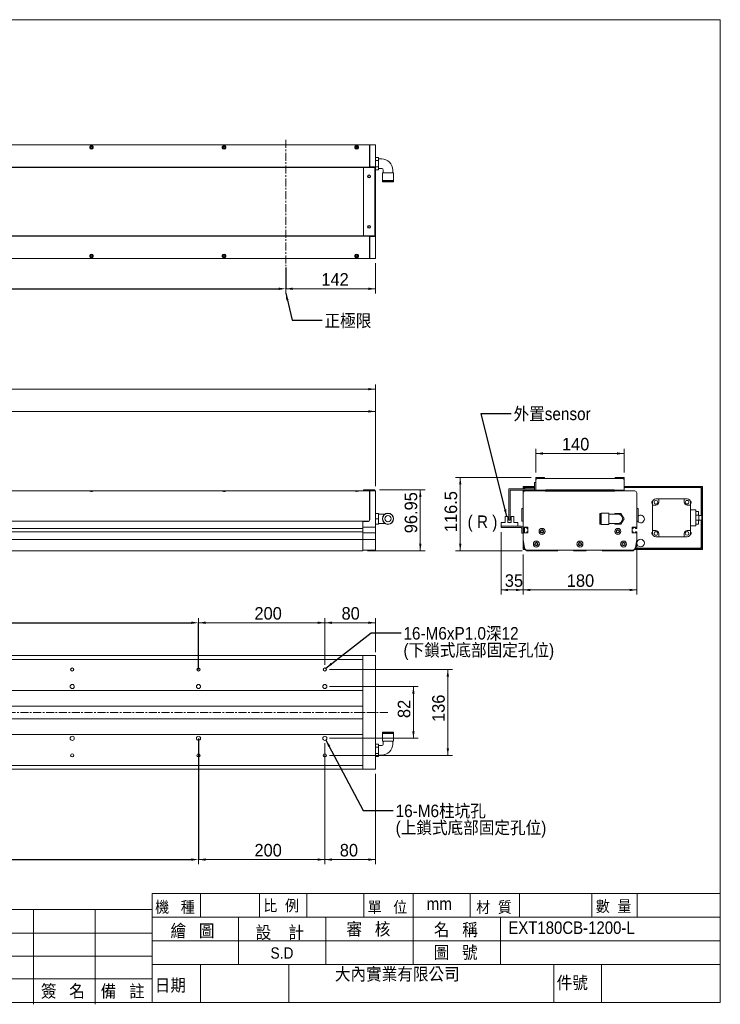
# Model space of a CAD drawing. Header units: millimetres. Extents: x 9 to 2218, y 7 to 1567.
# Tile 2 of 2: x 1109 to 2218, y 7 to 1567. Entities that reach past the tile are written whole.
import ezdxf

# ---------------------------------------------------------------- set-up
doc = ezdxf.new("R2010")
doc.units = ezdxf.units.MM
doc.header["$PDSIZE"] = -1
doc.linetypes.add('CENTERX2', pattern=[20.32, 12.7, -2.54, 2.54, -2.54])
doc.layers.add('BORDER', color=7, linetype='Continuous', lineweight=0)
doc.styles.add('SLDTEXTSTYLE0', font='新細明體')
doc.styles.add('SLDTEXTSTYLE1', font='GOTHIC.TTF', dxfattribs={"width": 0.913})
doc.styles.get("Standard").update_dxf_attribs({"font": 'GOTHIC.TTF'})
doc.dimstyles.new('SLDDIMSTYLE0', dxfattribs={"dimtxt": 21.187337, "dimasz": 11.25, "dimexe": 0, "dimexo": 0.0625, "dimgap": 5.296834, "dimtad": 1, "dimtoh": 1, "dimdec": 3, "dimzin": 12, "dimdsep": 46, "dimtxsty": 'SLDTEXTSTYLE0', "dimsah": 1, "dimcen": 0.09, "dimadec": 0, "dimazin": 0, "dimtfac": 1, "dimtdec": 3, "dimtofl": 0, "dimtmove": 0, "dimatfit": 3, "dimfxl": 0, "dimtolj": 1, "dimtzin": 12, "dimarcsym": 0})
doc.dimstyles.new('SLDDIMSTYLE2', dxfattribs={"dimtxt": 11.25, "dimasz": 11.25, "dimexe": 0, "dimexo": 0.0625, "dimgap": 2.8125, "dimtad": 0, "dimtih": 1, "dimtoh": 1, "dimdec": 0, "dimzin": 0, "dimdsep": 46, "dimtxsty": 'Standard', "dimsah": 1, "dimcen": 0.09, "dimadec": 0, "dimazin": 0, "dimtfac": 1, "dimtdec": 0, "dimtofl": 0, "dimtmove": 0, "dimatfit": 3, "dimfxl": 0, "dimtolj": 1, "dimtzin": 0, "dimarcsym": 0})

# ---------------------------------------------------------------- blocks, each defined once
blk = doc.blocks.new('*D1')
at = {"layer": 'BORDER'}
for p, q in [((152, 835.1), (152, 954)), ((1672, 828), (1672, 954)), ((152, 946.5), (1672, 946.5))]:
    blk.add_line(p, q, dxfattribs=at)
for points in [[(152, 946.5), (163.3, 944.6), (163.3, 948.4)], [(1672, 946.5), (1660.8, 948.4), (1660.8, 944.6)]]:
    blk.add_solid(points, dxfattribs=at)
at = {"layer": 'BORDER', "insert": (710.2, 971.3), "char_height": 19.84, "attachment_point": 1, "style": 'SLDTEXTSTYLE0'}
blk.add_mtext('1520', dxfattribs=at)
blk = doc.blocks.new('*D2')
at = {"layer": 'BORDER'}
for p, q in [((102, 835.1), (102, 989.2)), ((1672, 828), (1672, 989.2)), ((102, 981.7), (1672, 981.7))]:
    blk.add_line(p, q, dxfattribs=at)
for points in [[(102, 981.7), (113.3, 979.9), (113.3, 983.6)], [(1672, 981.7), (1660.8, 983.6), (1660.8, 979.9)]]:
    blk.add_solid(points, dxfattribs=at)
at = {"layer": 'BORDER', "insert": (782.3, 1006.5), "char_height": 19.84, "attachment_point": 1, "style": 'SLDTEXTSTYLE0'}
blk.add_mtext('1570', dxfattribs=at)
blk = doc.blocks.new('*D5')
at = {"layer": 'BORDER'}
for p, q in [((1678.5, 822.5), (1750.7, 822.5)), ((1743.2, 725.5), (1743.2, 822.5)), ((1659.5, 725.5), (1750.7, 725.5))]:
    blk.add_line(p, q, dxfattribs=at)
for points in [[(1743.2, 822.5), (1741.3, 811.2), (1745, 811.2)], [(1743.2, 725.5), (1745, 736.8), (1741.3, 736.8)]]:
    blk.add_solid(points, dxfattribs=at)
at = {"layer": 'BORDER', "insert": (1718.4, 753.6), "char_height": 19.84, "attachment_point": 1, "rotation": 90, "style": 'SLDTEXTSTYLE0'}
blk.add_mtext('96.95', dxfattribs=at)
blk = doc.blocks.new('*D6')
at = {"layer": 'BORDER'}
for p, q in [((1672, 1181.3), (1672, 1133.2)), ((1530, 1166.9), (1530, 1133.2)), ((1530, 1140.7), (1672, 1140.7))]:
    blk.add_line(p, q, dxfattribs=at)
for points in [[(1530, 1140.7), (1541.3, 1138.8), (1541.3, 1142.6)], [(1672, 1140.7), (1660.8, 1142.6), (1660.8, 1138.8)]]:
    blk.add_solid(points, dxfattribs=at)
at = {"layer": 'BORDER', "insert": (1586.5, 1165.5), "char_height": 19.84, "attachment_point": 1, "style": 'SLDTEXTSTYLE0'}
blk.add_mtext('142', dxfattribs=at)
blk = doc.blocks.new('*D9')
at = {"layer": 'BORDER', "color": 0, "lineweight": -2}
for p, q in [((330, 1176.4), (330, 1140.7)), ((1530, 1174.4), (1530, 1140.7)), ((341.3, 1140.7), (1518.8, 1140.7))]:
    blk.add_line(p, q, dxfattribs=at)
at = {"layer": 'BORDER', "color": 0}
for points in [[(341.3, 1142.6), (341.3, 1138.8), (330, 1140.7)], [(1518.8, 1142.6), (1518.8, 1138.8), (1530, 1140.7)]]:
    blk.add_solid(points, dxfattribs=at)
at = {"layer": 'Defpoints', "color": 0}
for p in [(330, 1176.4), (1530, 1174.4), (1530, 1140.7)]:
    blk.add_point(p, dxfattribs=at)
at = {"layer": 'BORDER', "color": 0, "insert": (845.8, 1169.6), "char_height": 21.19, "attachment_point": 1, "style": 'SLDTEXTSTYLE0'}
blk.add_mtext('\\A1;1200st', dxfattribs=at)
blk = doc.blocks.new('*D18')
at = {"layer": 'BORDER'}
for p, q in [((1599.5, 510.8), (1739.8, 510.8)), ((1732.3, 428.8), (1732.3, 510.8)), ((1599.5, 428.8), (1739.8, 428.8))]:
    blk.add_line(p, q, dxfattribs=at)
for points in [[(1732.3, 510.8), (1730.4, 499.5), (1734.2, 499.5)], [(1732.3, 428.8), (1734.2, 440), (1730.4, 440)]]:
    blk.add_solid(points, dxfattribs=at)
at = {"layer": 'BORDER', "insert": (1707.5, 460.9), "char_height": 19.84, "attachment_point": 1, "rotation": 90, "style": 'SLDTEXTSTYLE0'}
blk.add_mtext('82', dxfattribs=at)
blk = doc.blocks.new('*D19')
at = {"layer": 'BORDER'}
for p, q in [((1599.5, 537.8), (1794.2, 537.8)), ((1786.7, 401.8), (1786.7, 537.8)), ((1599.5, 401.8), (1794.2, 401.8))]:
    blk.add_line(p, q, dxfattribs=at)
for points in [[(1786.7, 537.8), (1784.9, 526.5), (1788.6, 526.5)], [(1786.7, 401.8), (1788.6, 413), (1784.9, 413)]]:
    blk.add_solid(points, dxfattribs=at)
at = {"layer": 'BORDER', "insert": (1762, 454.7), "char_height": 19.84, "attachment_point": 1, "rotation": 90, "style": 'SLDTEXTSTYLE0'}
blk.add_mtext('136', dxfattribs=at)
blk = doc.blocks.new('*D20')
at = {"layer": 'BORDER'}
for p, q in [((1592, 545.3), (1592, 619.3)), ((1592, 611.8), (1672, 611.8)), ((1672, 565), (1672, 619.3))]:
    blk.add_line(p, q, dxfattribs=at)
for points in [[(1592, 611.8), (1603.3, 609.9), (1603.3, 613.7)], [(1672, 611.8), (1660.8, 613.7), (1660.8, 609.9)]]:
    blk.add_solid(points, dxfattribs=at)
at = {"layer": 'BORDER', "insert": (1618.5, 636.6), "char_height": 19.84, "attachment_point": 1, "style": 'SLDTEXTSTYLE0'}
blk.add_mtext('80', dxfattribs=at)
blk = doc.blocks.new('*D22')
at = {"layer": 'BORDER'}
for p, q in [((1592, 421.3), (1592, 229.2)), ((1672, 372.3), (1672, 229.2)), ((1592, 236.7), (1672, 236.7))]:
    blk.add_line(p, q, dxfattribs=at)
for points in [[(1592, 236.7), (1603.3, 234.8), (1603.3, 238.6)], [(1672, 236.7), (1660.8, 238.6), (1660.8, 234.8)]]:
    blk.add_solid(points, dxfattribs=at)
at = {"layer": 'BORDER', "insert": (1615.7, 261.5), "char_height": 19.84, "attachment_point": 1, "style": 'SLDTEXTSTYLE0'}
blk.add_mtext('80', dxfattribs=at)
blk = doc.blocks.new('*D24')
at = {"layer": 'BORDER', "color": 0, "lineweight": -2}
for p, q in [((192, 537.8), (192, 611.8)), ((203.3, 611.8), (1380.8, 611.8)), ((1392, 537.8), (1392, 611.8))]:
    blk.add_line(p, q, dxfattribs=at)
at = {"layer": 'BORDER', "color": 0}
for points in [[(203.3, 613.7), (203.3, 609.9), (192, 611.8)], [(1380.8, 613.7), (1380.8, 609.9), (1392, 611.8)]]:
    blk.add_solid(points, dxfattribs=at)
at = {"layer": 'Defpoints', "color": 0}
for p in [(1392, 611.8), (192, 537.8), (1392, 537.8)]:
    blk.add_point(p, dxfattribs=at)
at = {"layer": 'BORDER', "color": 0, "insert": (805.2, 641), "char_height": 21.187, "attachment_point": 1, "style": 'SLDTEXTSTYLE0'}
blk.add_mtext('\\A1;6x200=1200', dxfattribs=at)
blk = doc.blocks.new('*D25')
at = {"layer": 'BORDER', "color": 0, "lineweight": -2}
for p, q in [((192, 428.7), (192, 236.7)), ((1392, 428.7), (1392, 236.7)), ((203.3, 236.7), (1380.8, 236.7))]:
    blk.add_line(p, q, dxfattribs=at)
at = {"layer": 'BORDER', "color": 0}
for points in [[(203.3, 238.6), (203.3, 234.8), (192, 236.7)], [(1380.8, 238.6), (1380.8, 234.8), (1392, 236.7)]]:
    blk.add_solid(points, dxfattribs=at)
at = {"layer": 'Defpoints', "color": 0}
for p in [(192, 428.8), (1392, 428.8), (1392, 236.7)]:
    blk.add_point(p, dxfattribs=at)
at = {"layer": 'BORDER', "color": 0, "insert": (701.5, 265.9), "char_height": 21.187, "attachment_point": 1, "style": 'SLDTEXTSTYLE0'}
blk.add_mtext('\\A1;6x200=1200', dxfattribs=at)
blk = doc.blocks.new('*D26')
at = {"layer": 'BORDER'}
for p, q in [((1392, 545.3), (1392, 619.3)), ((1392, 611.8), (1592, 611.8)), ((1592, 545.3), (1592, 619.3))]:
    blk.add_line(p, q, dxfattribs=at)
for points in [[(1392, 611.8), (1403.3, 609.9), (1403.3, 613.7)], [(1592, 611.8), (1580.8, 613.7), (1580.8, 609.9)]]:
    blk.add_solid(points, dxfattribs=at)
at = {"layer": 'BORDER', "insert": (1480.6, 636.6), "char_height": 19.84, "attachment_point": 1, "style": 'SLDTEXTSTYLE0'}
blk.add_mtext('200', dxfattribs=at)
blk = doc.blocks.new('*D27')
at = {"layer": 'BORDER'}
for p, q in [((1392, 421.3), (1392, 229.2)), ((1592, 421.3), (1592, 229.2)), ((1392, 236.7), (1592, 236.7))]:
    blk.add_line(p, q, dxfattribs=at)
for points in [[(1392, 236.7), (1403.3, 234.8), (1403.3, 238.6)], [(1592, 236.7), (1580.8, 238.6), (1580.8, 234.8)]]:
    blk.add_solid(points, dxfattribs=at)
at = {"layer": 'BORDER', "insert": (1480.6, 261.5), "char_height": 19.84, "attachment_point": 1, "style": 'SLDTEXTSTYLE0'}
blk.add_mtext('200', dxfattribs=at)
blk = doc.blocks.new('SW_NOTE_1')
at = {"layer": 'BORDER', "color": 0, "char_height": 19.844, "attachment_point": 1, "style": 'SLDTEXTSTYLE1'}
for s, insert in [('16-M6xP1.0深12', (3.8, 9.2, 58.2)), ('(下鎖式底部固定孔位)', (3.8, -17.3, 58.2))]:
    blk.add_mtext(s, dxfattribs=dict(at, insert=insert))
blk = doc.blocks.new('SW_NOTE_2')
at = {"layer": 'BORDER', "color": 0, "attachment_point": 1, "style": 'SLDTEXTSTYLE1'}
for s, insert, char_height in [('16-M6柱坑孔', (3.8, 9.2, 58.2), 19.84), ('(上鎖式底部固定孔位)', (3.8, -17.3, 58.2), 19.844)]:
    blk.add_mtext(s, dxfattribs=dict(at, insert=insert, char_height=char_height))
blk = doc.blocks.new('*D30')
at = {"layer": 'BORDER'}
for p, q in [((1926, 849.5), (1926, 887.3)), ((1926, 879.8), (2066, 879.8)), ((2066, 849.5), (2066, 887.3))]:
    blk.add_line(p, q, dxfattribs=at)
for points in [[(1926, 879.8), (1937.2, 878), (1937.2, 881.7)], [(2066, 879.8), (2054.7, 881.7), (2054.7, 878)]]:
    blk.add_solid(points, dxfattribs=at)
at = {"layer": 'BORDER', "insert": (1967.5, 904.6), "char_height": 19.84, "attachment_point": 1, "style": 'SLDTEXTSTYLE0'}
blk.add_mtext('140', dxfattribs=at)
blk = doc.blocks.new('*D31')
at = {"layer": 'BORDER'}
for p, q in [((1918.5, 842), (1798.9, 842)), ((1806.4, 725.5), (1806.4, 842)), ((1904.4, 725.5), (1798.9, 725.5))]:
    blk.add_line(p, q, dxfattribs=at)
for points in [[(1806.4, 842), (1804.6, 830.8), (1808.3, 830.8)], [(1806.4, 725.5), (1808.3, 736.8), (1804.6, 736.8)]]:
    blk.add_solid(points, dxfattribs=at)
at = {"layer": 'BORDER', "insert": (1781.6, 755.3), "char_height": 19.84, "attachment_point": 1, "rotation": 90, "style": 'SLDTEXTSTYLE0'}
blk.add_mtext('116.5', dxfattribs=at)
blk = doc.blocks.new('*D32')
at = {"layer": 'BORDER'}
for p, q in [((2086, 736), (2086, 656.3)), ((1906, 720.1), (1906, 656.3)), ((2086, 663.8), (1906, 663.8))]:
    blk.add_line(p, q, dxfattribs=at)
for points in [[(1906, 663.8), (1917.2, 661.9), (1917.2, 665.6)], [(2086, 663.8), (2074.7, 665.6), (2074.7, 661.9)]]:
    blk.add_solid(points, dxfattribs=at)
at = {"layer": 'BORDER', "insert": (1975.2, 688.5), "char_height": 19.84, "attachment_point": 1, "style": 'SLDTEXTSTYLE0'}
blk.add_mtext('180', dxfattribs=at)
blk = doc.blocks.new('*D33')
at = {"layer": 'BORDER'}
for p, q in [((1871, 755), (1871, 656.3)), ((1906, 720.1), (1906, 656.3)), ((1871, 663.8), (1906, 663.8))]:
    blk.add_line(p, q, dxfattribs=at)
for points in [[(1871, 663.8), (1882.2, 661.9), (1882.2, 665.6)], [(1906, 663.8), (1894.7, 665.6), (1894.7, 661.9)]]:
    blk.add_solid(points, dxfattribs=at)
at = {"layer": 'BORDER', "insert": (1877, 688.5), "char_height": 19.84, "attachment_point": 1, "style": 'SLDTEXTSTYLE0'}
blk.add_mtext('35', dxfattribs=at)

msp = doc.modelspace()

# ---------------------------------------------------------------- linework, layer by layer
at = {"color": 7, "linetype": 'Continuous', "lineweight": 15}
for p, q in [((1662.7673, 1368.7782), (152.2673, 1368.7782)), ((1662.7673, 1368.7782), (1662.7673, 1365.7782)), ((1662.7673, 1368.7782), (1663.0173, 1368.7782)), ((1662.7673, 1365.7782), (1662.7673, 1333.2782)), ((1662.7673, 1360.2782), (1663.0173, 1360.2782)), ((1663.0173, 1368.7782), (1672.0173, 1368.7782)), ((1663.0173, 1365.7782), (1663.0173, 1368.7782)), ((1663.0173, 1333.7782), (1663.0173, 1365.7782)), ((1672.0173, 1368.7782), (1672.0173, 1365.7782)), ((1672.0173, 1365.7782), (1672.0173, 1333.7782)), ((1677.0173, 1348.5931), (1672.0173, 1348.5931)), ((1677.0173, 1343.6857), (1672.0173, 1343.6857)), ((1677.0173, 1348.5931), (1677.0173, 1343.6857)), ((1682.0173, 1346.2782), (1677.0173, 1346.2782)), ((1677.0173, 1343.6857), (1677.0173, 1333.8707)), ((438.0173, 1333.2782), (1662.7673, 1333.2782)), ((1653.6881, 1332.7782), (438.0173, 1332.7782)), ((1653.0173, 1331.5282), (1653.0173, 1226.0282)), ((1654.5173, 1333.0282), (1669.5173, 1333.0282)), ((1662.7673, 1333.0282), (1662.7673, 1333.2782)), ((1672.0173, 1333.7782), (1663.0173, 1333.7782)), ((1663.0173, 1333.7782), (1663.0173, 1333.0282)), ((1671.0173, 1331.5282), (1671.0173, 1226.0282)), ((1677.0173, 1333.8707), (1672.0173, 1333.8707)), ((1672.0173, 1223.7782), (1672.0173, 1333.7782)), ((1677.0173, 1328.9632), (1672.0173, 1328.9632)), ((1677.0173, 1333.8707), (1677.0173, 1328.9632)), ((1677.0173, 1331.2782), (1682.0173, 1331.2782)), ((1684.5173, 1328.7782), (1684.5173, 1324.3782)), ((1699.5173, 1324.3782), (1699.5173, 1328.7782)), ((1683.1173, 1324.3782), (1683.1173, 1312.3782)), ((1700.9173, 1324.3782), (1683.1173, 1324.3782)), ((1700.9173, 1312.3782), (1683.1173, 1312.3782)), ((1683.5173, 1311.6782), (1683.5173, 1310.1782)), ((1700.5173, 1311.6782), (1683.5173, 1311.6782)), ((1700.5173, 1310.1782), (1683.5173, 1310.1782)), ((1684.5173, 1312.3782), (1684.5173, 1311.6782)), ((1699.5173, 1311.6782), (1699.5173, 1312.3782)), ((1700.5173, 1310.1782), (1700.5173, 1311.6782)), ((1700.9173, 1312.3782), (1700.9173, 1324.3782)), ((1653.6881, 1224.7782), (438.0173, 1224.7782)), ((1662.7673, 1224.2782), (438.0173, 1224.2782)), ((1654.5173, 1224.5282), (1669.5173, 1224.5282)), ((1662.7673, 1224.5282), (1662.7673, 1224.2782)), ((1662.7673, 1191.7782), (1662.7673, 1224.2782)), ((1663.0173, 1223.7782), (1663.0173, 1224.5282)), ((1663.0173, 1191.7782), (1663.0173, 1223.7782)), ((1663.0173, 1223.7782), (1672.0173, 1223.7782)), ((1672.0173, 1223.7782), (1672.0173, 1191.7782)), ((152.2673, 1188.7782), (1662.7673, 1188.7782)), ((1663.0173, 1197.2782), (1662.7673, 1197.2782)), ((1662.7673, 1188.7782), (1662.7673, 1191.7782)), ((1663.0173, 1188.7782), (1662.7673, 1188.7782)), ((1663.0173, 1188.7782), (1663.0173, 1191.7782)), ((1672.0173, 1188.7782), (1663.0173, 1188.7782)), ((1672.0173, 1191.7782), (1672.0173, 1188.7782)), ((1905.9715, 827.6038), (1905.9715, 824.0038)), ((1923.9715, 827.6038), (1905.9715, 827.6038)), ((1923.9715, 834.0038), (1925.9715, 834.0037)), ((1923.9715, 832.5038), (1923.9715, 834.0038)), ((1923.9715, 823.5038), (1923.9715, 832.5038)), ((1925.9715, 842.0038), (1925.9715, 838.0038)), ((1939.9715, 842.0038), (1925.9715, 842.0038)), ((1925.9715, 822.0038), (1925.9715, 838.0038)), ((1927.9715, 840.0038), (2063.9715, 840.0038)), ((1939.9715, 842.0038), (1939.9715, 840.0038)), ((1940.0715, 840.0038), (1939.9715, 840.0038)), ((2051.9715, 840.0038), (2051.8715, 840.0038)), ((2065.9715, 842.0038), (2051.9715, 842.0038)), ((2051.9715, 840.0038), (2051.9715, 842.0038)), ((2065.9715, 838.0038), (2065.9715, 842.0038)), ((2065.9715, 838.0038), (2065.9715, 822.0038)), ((2189.9715, 827.6038), (2065.9715, 827.6038)), ((2189.9715, 727.6038), (2189.9715, 827.6038)), ((1015.3457, 820.5038), (1219.6888, 820.5038)), ((1219.5173, 820.5038), (1225.5173, 820.5038)), ((1225.3457, 820.5038), (1429.6889, 820.5038)), ((1429.5173, 820.5038), (1435.5173, 820.5038)), ((1435.3457, 820.5038), (1639.6888, 820.5038)), ((1645.5173, 820.5038), (1639.5173, 820.5038)), ((1645.3457, 820.5038), (1662.7673, 820.5038)), ((1653.0173, 820.5038), (1653.0173, 822.4538)), ((1653.0173, 822.4538), (1654.5173, 822.4538)), ((1654.5173, 822.4538), (1669.5173, 822.4538)), ((1662.7673, 817.5038), (1662.7673, 820.5038)), ((1662.7673, 820.4538), (1663.0173, 820.4538)), ((1663.0173, 820.3038), (1662.7673, 820.3038)), ((1662.7673, 774.5038), (1662.7673, 817.5038)), ((1662.7673, 816.7038), (1663.0173, 816.7038)), ((1663.0173, 820.5038), (1672.0173, 820.5038)), ((1663.0173, 817.5038), (1663.0173, 820.5038)), ((1663.0173, 775.0038), (1663.0173, 817.5038)), ((1669.5173, 822.4538), (1671.0173, 822.4538)), ((1671.0173, 822.4538), (1671.0173, 820.5038)), ((1672.0173, 817.5038), (1672.0172, 763.0038)), ((1672.0173, 820.5038), (1672.0173, 817.5038)), ((1883.4715, 824.0038), (1923.9715, 824.0038)), ((1883.4715, 775.5038), (1883.4715, 824.0038)), ((1885.4715, 775.5038), (1885.4715, 822.0038)), ((1885.4715, 822.0038), (1923.9715, 822.0038)), ((1905.9715, 822.0038), (1905.9715, 817.5038)), ((1905.9715, 817.5038), (1905.9715, 763.0038)), ((1923.9715, 826.0038), (1907.5715, 826.0038)), ((1907.5715, 826.0038), (1907.5715, 824.0038)), ((1907.5715, 822.0038), (1907.5715, 820.1571)), ((1908.9715, 826.0038), (1907.9715, 825.0038)), ((1907.9715, 825.0038), (1907.9715, 824.0038)), ((1907.9715, 822.0038), (1907.9715, 820.3322)), ((1923.9715, 826.0038), (1908.9715, 826.0038)), ((1940.9715, 820.5038), (1908.9715, 820.5038)), ((1923.9715, 822.0038), (1923.9715, 823.5038)), ((1925.9715, 822.0038), (1923.9715, 822.0038)), ((1927.9715, 822.0038), (1925.9715, 822.0038)), ((1927.9715, 822.0038), (1941.7215, 822.0038)), ((1939.9715, 822.0038), (1939.9715, 821.4865)), ((1939.9715, 821.4865), (1941.3715, 821.4865)), ((1940.9715, 820.5038), (1941.4715, 820.5038)), ((1940.9715, 820.3038), (1940.9715, 820.5038)), ((1940.9715, 820.3038), (2050.9715, 820.3038)), ((1941.3715, 822.0038), (1941.3715, 821.4865)), ((1941.3715, 821.9865), (1941.7215, 821.9865)), ((1941.4715, 820.3038), (1941.4715, 820.5038)), ((1941.7215, 820.4538), (1941.7215, 822.4538)), ((1941.7215, 822.4538), (1943.2215, 822.4538)), ((1943.2215, 820.4538), (1941.7215, 820.4538)), ((1941.9715, 820.4538), (1941.9715, 820.3038)), ((2048.7215, 822.4538), (1943.2215, 822.4538)), ((1943.2215, 820.4538), (2048.7215, 820.4538)), ((1944.9715, 822.5038), (1944.9715, 822.4538)), ((2046.9715, 822.5038), (1944.9715, 822.5038)), ((1953.4715, 820.3038), (1953.4715, 820.4538)), ((1958.4715, 820.3038), (1958.4715, 820.4538)), ((1963.9715, 822.5038), (1963.9715, 822.4538)), ((1982.7715, 822.5038), (1982.7715, 822.4538)), ((2009.1715, 822.5038), (2009.1715, 822.4538)), ((2027.9715, 822.5038), (2027.9715, 822.4538)), ((2033.4715, 820.3038), (2033.4715, 820.4538)), ((2038.4715, 820.3038), (2038.4715, 820.4538)), ((2046.9715, 822.4538), (2046.9715, 822.5038)), ((2048.7215, 822.4538), (2050.2215, 822.4538)), ((2050.2215, 820.4538), (2048.7215, 820.4538)), ((2049.9715, 820.4538), (2049.9715, 820.3038)), ((2050.2215, 822.4538), (2050.2215, 820.4538)), ((2050.2215, 822.0038), (2063.9715, 822.0038)), ((2050.2215, 821.9865), (2050.5715, 821.9865)), ((2050.4715, 820.3038), (2050.4715, 820.5038)), ((2050.9715, 820.5038), (2050.4715, 820.5038)), ((2050.5715, 822.0038), (2050.5715, 821.4865)), ((2050.5715, 821.4865), (2051.9715, 821.4865)), ((2050.9715, 820.3038), (2050.9715, 820.5038)), ((2082.9715, 820.5038), (2050.9715, 820.5038)), ((2051.9715, 822.0038), (2051.9715, 821.4865)), ((2065.9715, 822.0038), (2063.9715, 822.0038)), ((2188.3715, 826.0038), (2065.9715, 826.0038)), ((2186.9715, 826.0038), (2065.9715, 826.0038)), ((2085.9715, 817.5038), (2085.9715, 763.0038)), ((2187.9715, 825.0038), (2186.9715, 826.0038)), ((2187.9715, 781.5038), (2187.9715, 825.0038)), ((2188.3715, 781.5038), (2188.3715, 826.0038)), ((2110.9715, 803.0038), (2110.9715, 798.0038)), ((2110.9715, 798.0038), (2110.9715, 758.0038)), ((2110.9715, 798.0038), (2115.9715, 798.0038)), ((2115.9715, 808.0038), (2120.9715, 808.0038)), ((2120.9715, 808.0038), (2160.9715, 808.0038)), ((2120.9715, 803.0038), (2120.9715, 808.0038)), ((2160.9715, 803.0038), (2160.9715, 808.0038)), ((2165.9715, 808.0038), (2160.9715, 808.0038)), ((2167.19, 805.2525), (2164.2506, 805.2525)), ((2164.2506, 800.2525), (2167.19, 800.2525)), ((2170.9715, 798.0038), (2165.9715, 798.0038)), ((2170.9715, 803.0038), (2170.9715, 798.0038)), ((2170.9715, 758.0038), (2170.9715, 798.0038)), ((1677.0172, 785.0038), (1672.0172, 785.0038)), ((1677.0172, 785.0038), (1677.0172, 776.5038)), ((1682.0173, 784.0038), (1677.0172, 784.0038)), ((1687.2256, 784.0038), (1682.0173, 784.0038)), ((1877.7215, 780.0038), (1877.7215, 770.7038)), ((1877.7215, 780.0038), (1881.9715, 780.0038)), ((1881.9715, 780.0038), (1881.9715, 770.7038)), ((1886.9715, 780.0038), (1886.9715, 770.7038)), ((1886.9715, 780.0038), (1891.2215, 780.0038)), ((1891.2215, 770.7038), (1891.2215, 780.0038)), ((1905.9715, 792.5038), (1903.9715, 792.5038)), ((1903.9715, 792.5038), (1903.9715, 790.5038)), ((1903.9715, 790.5038), (1903.9715, 774.5038)), ((2028.8715, 785.0038), (2027.3715, 785.0038)), ((2027.3715, 768.0038), (2027.3715, 785.0038)), ((2028.8715, 768.0038), (2028.8715, 785.0038)), ((2029.5715, 784.0038), (2028.8715, 784.0038)), ((2041.5715, 785.4038), (2029.5715, 785.4038)), ((2029.5715, 776.5038), (2029.5715, 785.4038)), ((2041.5715, 776.5038), (2041.5715, 785.4038)), ((2045.9715, 784.0038), (2041.5715, 784.0038)), ((2055.9715, 784.0038), (2045.9715, 784.0038)), ((2051.064, 785.0038), (2050.4867, 784.0038)), ((2060.879, 785.0038), (2051.064, 785.0038)), ((2065.7865, 776.5038), (2060.879, 785.0038)), ((2085.9715, 792.5038), (2087.9715, 792.5038)), ((2087.9715, 790.5038), (2087.9715, 792.5038)), ((2087.9715, 774.5038), (2087.9715, 790.5038)), ((2179.3715, 790.6038), (2170.9715, 790.6038)), ((2179.3715, 790.6038), (2179.3715, 765.4038)), ((2183.7715, 788.0038), (2179.3715, 788.0038)), ((2184.3715, 782.0038), (2179.3715, 782.0038)), ((2183.7715, 788.0038), (2183.7715, 782.0038)), ((2184.3715, 782.0038), (2184.3715, 774.0038)), ((2188.7715, 781.5038), (2184.3715, 781.5038)), ((2188.7715, 781.5038), (2188.7715, 774.5038)), ((349.5173, 772.5038), (1660.7673, 772.5038)), ((1652.0172, 772.5038), (349.5173, 772.5038)), ((1652.0172, 772.5038), (1652.0172, 761.0038)), ((1660.0173, 772.0038), (1652.0172, 772.0038)), ((1652.0172, 763.0038), (1652.0172, 772.0038)), ((1677.0172, 776.5038), (1672.0172, 776.5038)), ((1677.0172, 768.0038), (1672.0172, 768.0038)), ((1677.0172, 776.5038), (1677.0172, 768.0038)), ((1677.0172, 769.0038), (1682.0173, 769.0038)), ((1682.0173, 769.0038), (1687.2256, 769.0038)), ((1870.9715, 762.5038), (1870.9715, 764.5038)), ((1870.9715, 764.5038), (1871.9715, 764.5038)), ((1871.2215, 764.5038), (1871.2215, 770.7038)), ((1877.7215, 770.7038), (1871.2215, 770.7038)), ((1902.9715, 764.5038), (1871.9715, 764.5038)), ((1886.9715, 770.7038), (1881.9715, 770.7038)), ((1883.4715, 774.0038), (1883.4715, 775.5038)), ((1885.4715, 774.0038), (1883.4715, 774.0038)), ((1885.4715, 775.5038), (1885.4715, 774.0038)), ((1897.7215, 770.7038), (1891.2215, 770.7038)), ((1897.7215, 770.7038), (1897.7215, 764.5038)), ((1903.9715, 774.5038), (1903.9715, 772.5038)), ((1905.9715, 772.5038), (1903.9715, 772.5038)), ((2027.3715, 768.0038), (2028.8715, 768.0038)), ((2028.8715, 769.0038), (2029.5715, 769.0038)), ((2029.5715, 767.6038), (2029.5715, 776.5038)), ((2029.5715, 767.6038), (2041.5715, 767.6038)), ((2041.5715, 767.6038), (2041.5715, 776.5038)), ((2041.5715, 769.0038), (2045.9715, 769.0038)), ((2045.9715, 769.0038), (2055.9715, 769.0038)), ((2050.4867, 769.0038), (2051.064, 768.0038)), ((2051.064, 768.0038), (2060.879, 768.0038)), ((2060.879, 768.0038), (2065.7865, 776.5038)), ((2085.9715, 772.5038), (2087.9715, 772.5038)), ((2087.9715, 772.5038), (2087.9715, 774.5038)), ((2179.3715, 765.4038), (2170.9715, 765.4038)), ((2179.3715, 774.0038), (2184.3715, 774.0038)), ((2183.7715, 768.0038), (2179.3715, 768.0038)), ((2183.7715, 774.0038), (2183.7715, 768.0038)), ((2184.3715, 774.5038), (2188.7715, 774.5038)), ((2187.9715, 731.0038), (2187.9715, 774.5038)), ((2188.3715, 729.2038), (2188.3715, 774.5038)), ((1652.0172, 761.0038), (152.0173, 761.0038)), ((1652.0172, 756.0038), (152.0173, 756.0038)), ((1652.0172, 763.0038), (1672.0172, 763.0038)), ((1652.0172, 761.0038), (1652.0172, 756.0038)), ((1652.0172, 761.0038), (1652.0172, 756.0038)), ((1652.0172, 756.0038), (1652.0172, 743.5038)), ((1652.0172, 754.0038), (1672.0172, 754.0038)), ((1652.0172, 743.5038), (1652.0172, 754.0038)), ((1672.0172, 763.0038), (1672.0172, 754.0038)), ((1672.0172, 754.0038), (1672.0172, 743.5038)), ((1871.9715, 762.5038), (1870.9715, 762.5038)), ((1871.9715, 762.5038), (1902.9715, 762.5038)), ((1903.9715, 761.5038), (1903.9715, 754.5038)), ((1903.9715, 753.5038), (1903.9715, 754.5038)), ((1905.9715, 753.5038), (1903.9715, 753.5038)), ((1913.2715, 763.0038), (1905.9715, 763.0038)), ((1905.9715, 763.0038), (1905.9715, 761.0038)), ((1905.9715, 756.0038), (1905.9715, 761.0038)), ((1905.9715, 761.0038), (1907.9715, 761.0038)), ((1905.9715, 756.0038), (1905.9715, 754.0038)), ((1907.9715, 756.0038), (1905.9715, 756.0038)), ((1905.9715, 754.0038), (1905.9715, 743.5038)), ((1913.2715, 754.0038), (1905.9715, 754.0038)), ((1907.5715, 761.0038), (1907.5715, 756.0038)), ((1907.9715, 761.0038), (1907.9715, 762.5538)), ((1907.9715, 762.5538), (1911.7715, 762.5538)), ((1907.9715, 761.0038), (1907.9715, 756.0038)), ((1907.9715, 754.4538), (1907.9715, 756.0038)), ((1911.7715, 754.4538), (1907.9715, 754.4538)), ((1911.7715, 762.5538), (1911.7715, 761.0038)), ((1911.7715, 761.0038), (1913.2715, 761.0038)), ((1911.7715, 756.0038), (1911.7715, 754.4538)), ((1913.2715, 756.0038), (1911.7715, 756.0038)), ((1913.2715, 763.0038), (1913.2715, 754.0038)), ((2078.6715, 763.0038), (2085.9715, 763.0038)), ((2078.6715, 763.0038), (2078.6715, 754.0038)), ((2078.6715, 761.0038), (2080.1715, 761.0038)), ((2080.1715, 756.0038), (2078.6715, 756.0038)), ((2078.6715, 754.0038), (2085.9715, 754.0038)), ((2080.1715, 761.0038), (2080.1715, 762.5538)), ((2080.1715, 762.5538), (2083.9715, 762.5538)), ((2080.1715, 754.4538), (2080.1715, 756.0038)), ((2083.9715, 754.4538), (2080.1715, 754.4538)), ((2083.9715, 762.5538), (2083.9715, 761.0038)), ((2083.9715, 761.0038), (2085.9715, 761.0038)), ((2083.9715, 756.0038), (2083.9715, 754.4538)), ((2085.9715, 756.0038), (2083.9715, 756.0038)), ((2085.9715, 761.0038), (2085.9715, 763.0038)), ((2085.9715, 754.0038), (2085.9715, 756.0038)), ((2085.9715, 754.0038), (2085.9715, 743.5038)), ((2110.9715, 758.0038), (2115.9715, 758.0038)), ((2110.9715, 753.0038), (2110.9715, 758.0038)), ((2117.6925, 755.755), (2114.7531, 755.755)), ((2114.7531, 750.755), (2117.6925, 750.755)), ((2120.9715, 753.0038), (2120.9715, 748.0038)), ((2160.9715, 753.0038), (2160.9715, 748.0038)), ((2170.9715, 758.0038), (2165.9715, 758.0038)), ((2170.9715, 753.0038), (2170.9715, 758.0038)), ((1652.0172, 743.5038), (152.0173, 743.5038)), ((1652.0172, 743.5038), (1672.0172, 743.5038)), ((1652.0172, 743.5038), (1652.0173, 730.6355)), ((1652.0172, 743.5038), (1652.0172, 731.7673)), ((1672.0173, 730.6355), (1672.0172, 743.5038)), ((1905.9715, 743.5038), (1905.9715, 727.6038)), ((1908.2405, 730.6355), (1905.9715, 743.5038)), ((1907.5715, 734.4297), (1907.5715, 729.2038)), ((2085.9715, 743.5038), (2083.7025, 730.6355)), ((2115.9715, 748.0038), (2120.9715, 748.0038)), ((2160.9715, 748.0038), (2120.9715, 748.0038)), ((2165.9715, 748.0038), (2160.9715, 748.0038)), ((152.0173, 725.5038), (1652.0173, 725.5038)), ((1672.0173, 726.5038), (1652.0172, 726.5038)), ((1652.0173, 728.2005), (1652.0173, 730.6355)), ((1652.0173, 728.2005), (1652.0173, 725.5038)), ((1672.0173, 730.6355), (1672.0173, 726.5038)), ((1905.9715, 727.6038), (1909.815, 727.6038)), ((1907.5715, 729.2038), (1908.725, 729.2038)), ((1907.9715, 732.1612), (1907.9715, 731.0038)), ((1907.9715, 731.0038), (1908.2193, 730.756)), ((1960.9715, 725.5038), (1911.889, 725.5038)), ((2078.7785, 726.5038), (1913.1646, 726.5038)), ((2005.9715, 725.5038), (1985.9715, 725.5038)), ((2080.054, 725.5038), (2030.9715, 725.5038)), ((2082.128, 727.6038), (2189.9715, 727.6038)), ((2083.218, 729.2038), (2188.3715, 729.2038)), ((2083.5482, 730.0038), (2186.9715, 730.0038)), ((2186.9715, 730.0038), (2187.9715, 731.0038)), ((1652.0172, 559.7515), (152.0173, 559.7515)), ((152.0173, 553.834), (1652.0173, 553.834)), ((1652.0172, 559.7515), (1672.0172, 559.7515)), ((1652.0172, 559.7515), (1652.0173, 557.4825)), ((1652.0172, 559.7515), (1652.0172, 557.682)), ((1652.0173, 556.3119), (1652.0173, 557.4825)), ((1652.0173, 556.3119), (1652.0173, 553.834)), ((1652.0173, 504.7515), (1652.0173, 553.834)), ((1672.0173, 557.4825), (1672.0172, 559.7515)), ((1672.0173, 557.4825), (1672.0173, 552.5584)), ((1672.0173, 386.9446), (1672.0173, 552.5584)), ((1652.0173, 504.7515), (152.0173, 504.7515)), ((1652.0173, 504.7515), (1652.0173, 504.4835)), ((1652.0173, 480.0194), (1652.0173, 504.4835)), ((1652.0173, 479.7515), (152.0173, 479.7515)), ((1652.0173, 480.0194), (1652.0173, 479.7515)), ((1652.0173, 459.7515), (1652.0173, 479.7515)), ((1652.0173, 459.7515), (152.0173, 459.7515)), ((1652.0173, 459.7515), (1652.0173, 459.4835)), ((1652.0173, 435.0194), (1652.0173, 459.4835)), ((1683.5173, 438.3515), (1683.5173, 436.8515)), ((1683.5173, 438.3515), (1692.0173, 438.3515)), ((1683.5173, 436.8515), (1692.0173, 436.8515)), ((1684.5173, 436.8515), (1684.5173, 436.1515)), ((1692.0173, 438.3515), (1700.5173, 438.3515)), ((1692.0173, 436.8515), (1700.5173, 436.8515)), ((1699.5172, 436.1515), (1699.5172, 436.8515)), ((1700.5173, 436.8515), (1700.5173, 438.3515)), ((1652.0173, 434.7515), (152.0173, 434.7515)), ((1652.0173, 435.0194), (1652.0173, 434.7515)), ((1652.0173, 385.669), (1652.0173, 434.7515)), ((1683.1173, 436.1515), (1683.1173, 424.1515)), ((1683.1173, 436.1515), (1700.9173, 436.1515)), ((1683.1173, 424.1515), (1700.9173, 424.1515)), ((1684.5173, 424.1515), (1684.5173, 419.7515)), ((1699.5173, 419.7515), (1699.5172, 424.1515)), ((1700.9173, 424.1515), (1700.9173, 436.1515)), ((1677.0172, 419.5665), (1672.0172, 419.5665)), ((1677.0172, 414.659), (1672.0172, 414.659)), ((1677.0172, 419.5665), (1677.0172, 414.659)), ((1682.0173, 417.2515), (1677.0172, 417.2515)), ((1677.0172, 414.659), (1677.0172, 404.844)), ((1677.0172, 404.844), (1672.0172, 404.844)), ((1677.0172, 399.9365), (1672.0172, 399.9365)), ((1677.0172, 404.844), (1677.0172, 399.9365)), ((1677.0172, 402.2515), (1682.0173, 402.2515)), ((1652.0173, 385.669), (152.0173, 385.669)), ((1652.0172, 379.7515), (152.0173, 379.7515)), ((1652.0173, 382.0205), (1652.0172, 379.7515)), ((1652.0172, 381.821), (1652.0172, 379.7515)), ((1652.0172, 379.7515), (1672.0172, 379.7515)), ((1652.0173, 385.669), (1652.0173, 383.1911)), ((1652.0173, 382.0205), (1652.0173, 383.1911)), ((1672.0172, 379.7515), (1672.0173, 382.0205)), ((1672.0173, 386.9446), (1672.0173, 382.0205))]:
    msp.add_line(p, q, dxfattribs=at)
at = {"color": 7, "linetype": 'Continuous', "lineweight": 15, "flags": 128}
for points in [[(1225.3457, 820.5038), (1225.0358, 820.4368), (1224.5307, 820.2427), (1223.7556, 819.9529), (1222.9307, 819.7651), (1222.0454, 819.7727), (1221.3287, 819.9372), (1220.5929, 820.2067), (1219.9094, 820.4646), (1219.6888, 820.5038)], [(1435.3457, 820.5038), (1435.0358, 820.4368), (1434.5308, 820.2427), (1433.7556, 819.9529), (1432.9307, 819.7651), (1432.0454, 819.7727), (1431.3286, 819.9372), (1430.5929, 820.2067), (1429.9094, 820.4646), (1429.6889, 820.5038)], [(1645.3457, 820.5038), (1645.0357, 820.4368), (1644.5308, 820.2427), (1643.7555, 819.9529), (1642.9307, 819.7651), (1642.0454, 819.7727), (1641.3287, 819.9372), (1640.5929, 820.2067), (1639.9094, 820.4646), (1639.6888, 820.5038)]]:
    msp.add_lwpolyline(points, dxfattribs=at)
at = {"color": 7, "linetype": 'Continuous', "lineweight": 15}
for centre, radius in [((1222.5173, 1364.7782), 1.75), ((1222.5173, 1364.7782), 1.3), ((1432.5173, 1364.7782), 1.75), ((1432.5173, 1364.7782), 1.3), ((1642.5173, 1364.7782), 1.75), ((1642.5173, 1364.7782), 1.3), ((1662.0173, 1318.7782), 2.25), ((1662.0173, 1318.7782), 1.65), ((1662.0173, 1238.7782), 2.25), ((1662.0173, 1238.7782), 1.65), ((1222.5173, 1192.7782), 1.75), ((1222.5173, 1192.7782), 1.3), ((1432.5173, 1192.7782), 1.75), ((1432.5173, 1192.7782), 1.3), ((1642.5173, 1192.7782), 1.75), ((1642.5173, 1192.7782), 1.3), ((2116.2228, 802.7525), 2.9), ((2165.7203, 802.7525), 2.9), ((1692.0173, 776.5038), 8.9), ((1692.0173, 776.5038), 8.5), ((1692.0173, 776.5038), 5), ((1935.9715, 756.5038), 4.75), ((1935.9715, 756.5038), 2.75), ((1935.9715, 756.5038), 2.1), ((2055.9715, 756.5038), 4.75), ((2055.9715, 756.5038), 2.75), ((2055.9715, 756.5038), 2.1), ((2116.2228, 753.255), 2.9), ((2165.7203, 753.255), 2.9), ((1926.9715, 736.5038), 4.75), ((1926.9715, 736.5038), 2.75), ((1926.9715, 736.5038), 2.1), ((1995.9715, 736.5038), 4.75), ((1995.9715, 736.5038), 2.75), ((1995.9715, 736.5038), 2.1), ((2064.9715, 736.5038), 4.75), ((2064.9715, 736.5038), 2.75), ((2064.9715, 736.5038), 2.1), ((2091.9715, 738.0038), 6), ((1192.0173, 537.7515), 2.5), ((1392.0173, 537.7515), 2.5), ((1592.0173, 537.7515), 2.5), ((1192.0173, 510.7515), 3.25), ((1392.0173, 510.7515), 3.25), ((1592.0173, 510.7515), 3.25), ((1192.0173, 428.7515), 3.25), ((1392.0173, 428.7515), 3.25), ((1592.0173, 428.7515), 3.25), ((1192.0173, 401.7515), 2.5), ((1392.0173, 401.7515), 2.5), ((1592.0173, 401.7515), 2.5)]:
    msp.add_circle(centre, radius, dxfattribs=at)
for centre, radius, start, end in [((1222.5173, 1364.7782), 3, 160.5287794, 19.4712206), ((1222.5173, 1364.7782), 3, 19.4712206, 160.5287794), ((1432.5173, 1364.7782), 3, 160.5287794, 19.4712206), ((1432.5173, 1364.7782), 3, 19.4712206, 160.5287794), ((1642.5173, 1364.7782), 3, 160.5287794, 19.4712206), ((1642.5173, 1364.7782), 3, 19.4712206, 160.5287794), ((1682.0173, 1328.7782), 17.5, 0, 90), ((1654.5173, 1331.5282), 1.5, 90, 180), ((1669.5173, 1331.5282), 1.5, 0, 90), ((1682.0173, 1328.7782), 2.5, 0, 90), ((1654.5173, 1226.0282), 1.5, 180, 270), ((1669.5173, 1226.0282), 1.5, 270, 0), ((1222.5173, 1192.7782), 3, 340.5287794, 199.4712206), ((1222.5173, 1192.7782), 3, 199.4712206, 340.5287794), ((1432.5173, 1192.7782), 3, 340.5287794, 199.4712206), ((1432.5173, 1192.7782), 3, 199.4712206, 340.5287794), ((1642.5173, 1192.7782), 3, 340.5287794, 199.4712206), ((1642.5173, 1192.7782), 3, 199.4712206, 340.5287794), ((1927.9715, 838.0038), 2, 90, 180), ((2063.9715, 838.0038), 2, 0, 90), ((1908.9715, 817.5038), 3, 90, 180), ((2082.9715, 817.5038), 3, 0, 90), ((2112.2228, 802.7525), 2.5, 108.114978, 239.9665796), ((2115.9715, 803.0038), 5, 90, 180), ((2115.9715, 803.0038), 5, 270, 0), ((2165.9715, 803.0038), 5, 180, 270), ((2165.9715, 803.0038), 5, 0, 90), ((2169.7203, 802.7525), 2.5, 300.0334204, 71.885022), ((2055.9715, 776.5038), 7.5, 270, 90), ((2091.9715, 776.0038), 6, 0, 131.8103149), ((1660.0173, 775.0038), 3, 270, 0), ((1660.7673, 774.5038), 2, 270, 0), ((1902.9715, 761.5038), 3, 0, 90), ((2091.9715, 776.0038), 6, 215.6853347, 0), ((1902.9715, 761.5038), 1, 0, 90), ((2112.2228, 753.255), 2.5, 120.0334204, 251.885022), ((2115.9715, 753.0038), 5, 180, 270), ((2115.9715, 753.0038), 5, 0, 90), ((2165.9715, 753.0038), 5, 90, 180), ((2165.9715, 753.0038), 5, 270, 0), ((2169.7203, 753.255), 2.5, 288.114978, 59.9665796), ((1913.1646, 731.5038), 5, 190, 270), ((1917.889, 733.5038), 10, 212.0275525, 233.1301024), ((1962.9715, 725.5038), 2, 150, 180), ((1983.9715, 725.5038), 2, 0, 30), ((2007.9715, 725.5038), 2, 150, 180), ((2028.9715, 725.5038), 2, 0, 30), ((2078.7785, 731.5038), 5, 270, 350), ((2074.054, 733.5038), 10, 306.8698976, 327.9724475), ((1682.0173, 419.7515), 2.5, 270, 0), ((1682.0173, 419.7515), 17.5, 270, 0)]:
    msp.add_arc(centre, radius, start, end, dxfattribs=at)
at = {"layer": 'BORDER', "color": 7}
for p, q in [((2218.2029, 1566.8919), (9.073, 1566.8919)), ((2218.2029, 10.3242), (2218.2029, 1566.8919)), ((1318.4485, 182.8242), (2218.2029, 182.8242)), ((1318.4485, 182.8242), (1318.4485, 10.3242)), ((1395.1186, 182.8242), (1395.1186, 145.3242)), ((1488.5176, 182.8242), (1488.5176, 145.3242)), ((1563.5176, 182.8242), (1563.5176, 145.3242)), ((1653.7313, 182.8242), (1653.7313, 145.3242)), ((1731.9166, 182.8242), (1731.9166, 70.3242)), ((1822.1303, 182.8242), (1822.1303, 145.3242)), ((1900.3156, 182.8242), (1900.3156, 145.3242)), ((2014.5863, 182.8242), (2014.5863, 145.3242)), ((2086.7573, 182.8242), (2086.7573, 145.3242)), ((508.4485, 157.4952), (1318.4485, 157.4952)), ((1130.9485, 157.4952), (1130.9485, 7.4952)), ((1228.3181, 157.4952), (1228.3181, 7.4952)), ((1318.4485, 145.3242), (2218.2029, 145.3242)), ((1455.2611, 145.3242), (1455.2611, 70.3242)), ((1593.5888, 145.3242), (1593.5888, 70.3242)), ((1870.2443, 145.3242), (1870.2443, 70.3242)), ((508.4485, 119.9952), (1318.4485, 119.9952)), ((1318.4485, 107.8242), (2218.2029, 107.8242)), ((508.4485, 83.9097), (1318.4485, 83.9097)), ((1318.4485, 70.3242), (2218.2029, 70.3242)), ((1395.1186, 70.3242), (1395.1186, 10.3242)), ((1534.9499, 70.3242), (1534.9499, 10.3242)), ((1954.4438, 70.3242), (1954.4438, 10.3242)), ((2029.9259, 70.3242), (2029.9259, 10.3242)), ((508.4485, 47.8242), (1318.4485, 47.8242)), ((9.073, 10.3242), (2218.2029, 10.3242))]:
    msp.add_line(p, q, dxfattribs=at)
at = {"layer": 'BORDER', "linetype": 'CENTERX2', "lineweight": 0}
for p, q in [((1530.0173, 1376.5434), (1530.0173, 1176.42)), ((1691.5802, 469.7515), (137.0173, 469.7515))]:
    msp.add_line(p, q, dxfattribs=at)

# ---------------------------------------------------------------- block references
at = {"layer": 'BORDER'}
for name, p in [('SW_NOTE_1', (1712.7434, 595.8055)), ('SW_NOTE_2', (1700.369, 314.5323))]:
    msp.add_blockref(name, p, dxfattribs=at)

# ---------------------------------------------------------------- texts
at = {"layer": 'BORDER', "attachment_point": 1, "style": 'SLDTEXTSTYLE1'}
for s, insert, char_height in [('正極限', (1591.5036, 1100.1067, 42.1875), 19.84375), ('外置sensor', (1890.8161, 952.5397, 1221.675), 19.84375), ('( R )', (1818.0858, 781.6844), 19.84375), ('機   種', (1323.3554, 170.538), 17.85938), ('比  例', (1494.6037, 172.8171), 17.85938), ('單   位', (1659.7853, 170.2316), 17.85938), ('mm', (1752.969, 176.5742), 19.84375), ('材  質', (1831.5849, 170.2316), 17.85938), ('數  量', (2020.9263, 171.7106), 17.85938), ('繪   圖', (1347.6667, 133.8101), 19.84375), ('設    計', (1482.522, 131.2611), 19.84375), ('審   核', (1626.1776, 136.587), 19.84375), ('名   稱', (1764.6107, 135.6873), 19.84375), ('{\\fPMingLiU|b0|i0|c136|p18;\\W0.913;EXT180CB-1200-L}', (1882.4759, 138.7459), 19.84375), ('S.D', (1505.9677, 97.6239), 17.85938), ('圖   號', (1764.4039, 99.5743), 19.84375), ('{\\fPMingLiU|b0|i0|c136|p18;大內實業有限公司}', (1607.9571, 65.3177), 19.84375), ('日期', (1322.7147, 47.756), 19.84375), ('件號', (1959.0596, 51.6639), 19.84375), ('簽   名', (1142.438, 38.3012), 19.84375), ('備   註', (1237.2088, 38.1545), 19.84375)]:
    msp.add_mtext(s, dxfattribs=dict(at, insert=insert, char_height=char_height))

# ---------------------------------------------------------------- dimensions: what is measured, and where the dimension line sits
at = {"layer": 'BORDER'}
for base, p1, p2, picture, middle in [((1672.0173, 1140.6904), (1530.0173, 1174.4229), (1672.0173, 1188.7782), '*D6', (1605.1374, 1140.6904)), ((1672.0173, 981.7393), (102.0173, 827.6038), (1672.0173, 820.5038), '*D2', (807.149, 981.7393)), ((1672.0173, 946.4981), (152.0173, 827.6038), (1672.0173, 820.5038), '*D1', (735.0111, 946.4981)), ((2065.9715, 879.849), (1925.9715, 842.0038), (2065.9715, 842.0038), '*D30', (1986.1732, 879.849)), ((1905.9715, 663.7658), (1870.9715, 762.5038), (1905.9715, 727.6038), '*D33', (1889.391, 663.7658)), ((1905.9715, 663.7658), (2085.9715, 743.5038), (1905.9715, 727.6038), '*D32', (1993.8751, 663.7658)), ((1592.0173, 611.8102), (1392.0173, 537.7515), (1592.0173, 537.7515), '*D26', (1499.23, 611.8102)), ((1672.0173, 611.8102), (1592.0173, 537.7515), (1672.0173, 557.4825), '*D20', (1630.8802, 611.8102)), ((1592.0173, 236.6995), (1392.0173, 428.7515), (1592.0173, 428.7515), '*D27', (1499.23, 236.6995)), ((1672.0173, 236.6995), (1592.0173, 428.7515), (1672.0173, 379.7515), '*D22', (1628.0755, 236.6995))]:
    dim = msp.add_linear_dim(base=base, p1=p1, p2=p2, dimstyle='SLDDIMSTYLE0', dxfattribs=at)
    dim.commit()
    dim.dimension.update_dxf_attribs({"geometry": picture, "text_midpoint": middle, "dimtype": 160})
for base, p1, p2, text, picture, middle in [((1530.0173, 1140.6904), (330.0173, 1176.42), (1530.0173, 1174.4229), '<>st', '*D9', (883.6956, 1140.6904)), ((1392.0173, 611.8102), (192.0173, 537.7515), (1392.0173, 537.7515), '6x200=<>', '*D24', (879.3307, 611.8102)), ((1392.0173, 236.6995), (192.0173, 428.7515), (1392.0173, 428.7515), '6x200=<>', '*D25', (775.6703, 236.6995))]:
    dim = msp.add_linear_dim(base=base, p1=p1, p2=p2, text=text, dimstyle='SLDDIMSTYLE0', dxfattribs=at)
    dim.commit()
    dim.dimension.update_dxf_attribs({"geometry": picture, "text_midpoint": middle, "dimtype": 160})
for base, p1, p2, picture, middle in [((1806.4276, 842.0038), (1911.889, 725.5038), (1925.9715, 842.0038), '*D31', (1806.4276, 783.252)), ((1743.1625, 822.4538), (1652.0173, 725.5038), (1671.0173, 822.4538), '*D5', (1743.1625, 781.5134)), ((1786.7412, 537.7515), (1592.0173, 401.7515), (1592.0173, 537.7515), '*D19', (1786.7412, 473.3519)), ((1732.3108, 510.7515), (1592.0173, 428.7515), (1592.0173, 510.7515), '*D18', (1732.3108, 473.3519))]:
    dim = msp.add_linear_dim(base=base, p1=p1, p2=p2, angle=90, dimstyle='SLDDIMSTYLE0', dxfattribs=at)
    dim.commit()
    dim.dimension.update_dxf_attribs({"geometry": picture, "text_midpoint": middle, "dimtype": 160})

# ---------------------------------------------------------------- leaders
for points in [[(1530.2385, 1133.6187), (1540.1262, 1090.9168), (1587.7512, 1090.9168)], [(1880.1275, 780.0038), (1839.4182, 943.3468), (1887.0432, 943.3468)], [(1593.5387, 539.7352), (1665.1184, 595.8055), (1712.7434, 595.8055)], [(1593.7029, 425.9728), (1652.744, 314.5323), (1700.369, 314.5323)]]:
    msp.add_leader(points, dimstyle='SLDDIMSTYLE2', dxfattribs=at)

doc.saveas('drawing.dxf')
